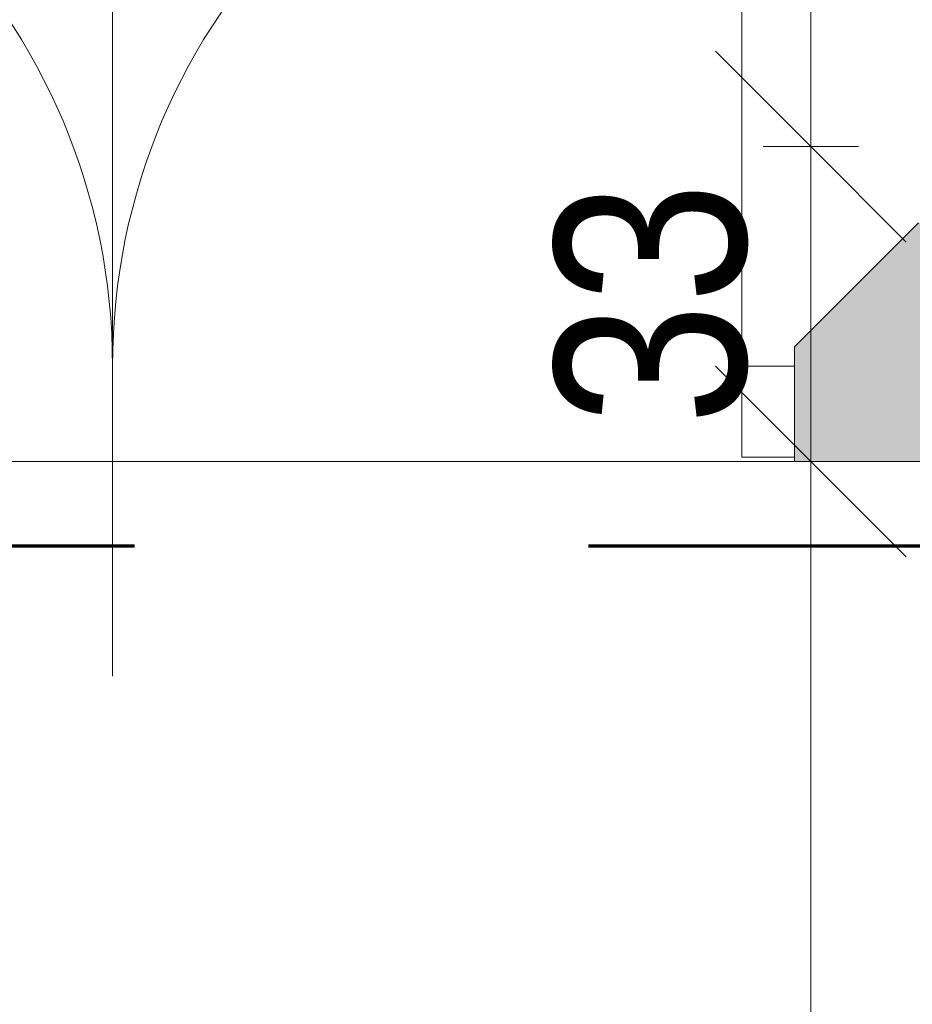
# Model space of a CAD drawing. Header units: centimetres. Extents: x -1737 to 22393, y -8842 to 3838.
# Tile 51 of 65: x 146 to 240, y 1033 to 1137. Entities that reach past the tile are written whole.
import ezdxf

# ---------------------------------------------------------------- set-up
doc = ezdxf.new("R2010")
doc.units = ezdxf.units.CM
doc.linetypes.add('Długa kreska', pattern=[142.875, 95.25, -47.625])
for name, color, linetype, lineweight in [('A-ANNO-DIMS', 211, 'Continuous', 13), ('A-ANNO-DIMS-100', 211, 'Continuous', 13), ('A-DETL', 90, 'Continuous', 9), ('A-DETL-GENF', 92, 'Continuous', 9), ('A-DETL-MEDM', 33, 'Continuous', 13), ('A-DOOR', 31, 'Continuous', 13), ('A-FLOR', 192, 'Continuous', 13), ('A-WALL', 113, 'Continuous', 13), ('A-WALL-PATT', 111, 'Continuous', 13)]:
    doc.layers.add(name, color=color, linetype=linetype, lineweight=lineweight)
doc.styles.add('Arial Narrow_2', font='ARIALN.TTF', dxfattribs={"height": 20})
doc.dimstyles.new('Diagonal_1_100__0__wewnętrzne', dxfattribs={"dimscale": 30.48, "dimtxt": 20.468619, "dimasz": 0.656168, "dimexe": 0.164042, "dimexo": 0.0625, "dimgap": 0.032808, "dimtad": 1, "dimdec": 0, "dimdsep": 46, "dimtxsty": 'Arial Narrow_2', "dimblk1": 'OBLIQUE', "dimblk2": 'OBLIQUE', "dimsah": 1, "dimcen": 0.09, "dimazin": 0, "dimtfac": 1, "dimtdec": 4, "dimtix": 1, "dimtmove": 0, "dimatfit": 3, "dimfxl": 0, "dimtvp": 1, "dimtolj": 1, "dimtzin": 0, "dimarcsym": 0})

# ---------------------------------------------------------------- blocks, each defined once
blk = doc.blocks.new('DRZWI 2S - automatyczna etykieta - Drzwi 71_5_71_5 _winda_-2595142-3_piętro I __3_90 m_ - stan projektowany')
at = {"layer": 'A-DETL-GENF'}
for p, q in [((-71.5, -2.5), (-71.5, -12.05)), ((-66, -2.5), (-71.5, -2.5)), ((-66, -12.05), (-66, -2.5)), ((71.5, -2.5), (66, -2.5)), ((66, -2.5), (66, -12.05)), ((71.5, -12.05), (71.5, -2.5)), ((-71.5, -12.05), (-66, -12.05)), ((66, -12.05), (71.5, -12.05))]:
    blk.add_line(p, q, dxfattribs=at)
at = {"layer": 'A-DETL-MEDM', "lineweight": 9}
for p, q in [((-66, -2.5), (-71.5, -2.5)), ((-71.5, -2.5), (-71.5, -12.05)), ((-66, -12.05), (-66, -2.5)), ((66, -12.05), (66, -2.5)), ((66, -2.5), (71.5, -2.5)), ((71.5, -2.5), (71.5, -12.05)), ((-71.5, -12.05), (-66, -12.05)), ((71.5, -12.05), (66, -12.05))]:
    blk.add_line(p, q, dxfattribs=at)
at = {"layer": 'A-DOOR', "lineweight": 9}
for p, q in [((-66, -2.5), (-66, 63.5)), ((66, -2.5), (66, 63.5)), ((0, 35), (0, -35))]:
    blk.add_line(p, q, dxfattribs=at)
for centre, start, end in [((-66, -2.5), 360, 90), ((66, -2.5), 90, 180)]:
    blk.add_arc(centre, 66, start, end, dxfattribs=at)
blk = doc.blocks.new('DIMBLOCK66-3_piętro I __3_90 m_ - stan projektowany')
at = {"layer": 'A-ANNO-DIMS-100', "transparency": 16777216}
for p, q in [((229.1, 1090.33), (219.1, 1100.33)), ((224.1, 1090.33), (234.1, 1090.33)), ((229.1, 1090.33), (224.1, 1090.33)), ((229.1, 817.33), (229.1, 1090.33)), ((229.1, 1090.33), (239.1, 1080.33)), ((229.1, 817.33), (219.1, 827.33)), ((224.1, 817.33), (234.1, 817.33)), ((229.1, 817.33), (224.1, 817.33)), ((229.1, 817.33), (239.1, 807.33))]:
    blk.add_line(p, q, dxfattribs=at)
at = {"layer": 'A-ANNO-DIMS-100', "color": 0, "transparency": 16777216, "insert": (202.26, 934.82), "char_height": 20, "width": 45.6158, "attachment_point": 1, "rotation": 90, "line_spacing_factor": 0.974696, "style": 'Arial Narrow_2'}
blk.add_mtext('273', dxfattribs=at)
blk = doc.blocks.new('_Oblique')
at = {"color": 0, "linetype": 'ByBlock', "lineweight": -2}
blk.add_line((-0.5, -0.5), (0.5, 0.5), dxfattribs=at)
blk = doc.blocks.new('DIMBLOCK67-3_piętro I __3_90 m_ - stan projektowany')
at = {"layer": 'A-ANNO-DIMS-100', "transparency": 16777216}
for p, q in [((229.1, 1123.33), (219.1, 1133.33)), ((224.1, 1123.33), (234.1, 1123.33)), ((229.1, 1123.33), (224.1, 1123.33)), ((229.1, 1090.33), (229.1, 1123.33)), ((229.1, 1123.33), (239.1, 1113.33)), ((229.1, 1090.33), (219.1, 1100.33)), ((224.1, 1090.33), (234.1, 1090.33)), ((229.1, 1090.33), (224.1, 1090.33)), ((229.1, 1090.33), (239.1, 1080.33))]:
    blk.add_line(p, q, dxfattribs=at)
at = {"layer": 'A-ANNO-DIMS-100', "color": 0, "transparency": 16777216, "insert": (202.26, 1094.15), "char_height": 20, "width": 30.4105, "attachment_point": 1, "rotation": 90, "line_spacing_factor": 0.974696, "style": 'Arial Narrow_2'}
blk.add_mtext('33', dxfattribs=at)
blk = doc.blocks.new('DIMBLOCK192-3_piętro I __3_90 m_ - stan projektowany')
at = {"layer": 'A-ANNO-DIMS-100', "transparency": 16777216}
for p, q in [((229.1, 1348.33), (219.1, 1358.33)), ((224.1, 1348.33), (234.1, 1348.33)), ((229.1, 1348.33), (224.1, 1348.33)), ((229.1, 1123.33), (229.1, 1348.33)), ((229.1, 1348.33), (239.1, 1338.33)), ((229.1, 1123.33), (219.1, 1133.33)), ((224.1, 1123.33), (234.1, 1123.33)), ((229.1, 1123.33), (224.1, 1123.33)), ((229.1, 1123.33), (239.1, 1113.33))]:
    blk.add_line(p, q, dxfattribs=at)
at = {"layer": 'A-ANNO-DIMS-100', "color": 0, "transparency": 16777216, "insert": (202.26, 1216.82), "char_height": 20, "width": 45.6158, "attachment_point": 1, "rotation": 90, "line_spacing_factor": 0.974696, "style": 'Arial Narrow_2'}
blk.add_mtext('225', dxfattribs=at)

msp = doc.modelspace()

# ---------------------------------------------------------------- hatches: boundary and pattern name
at = {"layer": 'A-WALL-PATT'}
h = msp.add_hatch(color=9, dxfattribs=at)
h.paths.add_polyline_path([(227.38, 1090.33), (277.38, 1090.33), (277.38, 1115.33), (240.38, 1115.33), (227.38, 1102.33), (227.38, 1090.78)], flags=0)
h.paths.add_polyline_path([(54.38, 1090.33), (84.38, 1090.33), (84.38, 1102.33), (71.38, 1115.33), (54.38, 1115.33)], flags=0)

# ---------------------------------------------------------------- linework, layer by layer
at = {"layer": 'A-DETL', "linetype": 'Długa kreska', "lineweight": 70}
msp.add_line((62.93, 1081.49), (268.93, 1081.49), dxfattribs=at)
at = {"layer": 'A-FLOR', "lineweight": 9}
msp.add_line((84.38, 1090.33), (227.38, 1090.33), dxfattribs=at)
at = {"layer": 'A-WALL', "lineweight": 9}
for p, q in [((240.38, 1115.33), (227.38, 1102.33)), ((227.38, 1102.33), (227.38, 1100.33)), ((227.38, 1090.78), (227.38, 1090.33)), ((227.38, 1090.33), (277.38, 1090.33))]:
    msp.add_line(p, q, dxfattribs=at)

# ---------------------------------------------------------------- block references
at = {"layer": 'A-DOOR', "lineweight": 9}
msp.add_blockref('DRZWI 2S - automatyczna etykieta - Drzwi 71_5_71_5 _winda_-2595142-3_piętro I __3_90 m_ - stan projektowany', (155.88, 1102.83), dxfattribs=at)

# ---------------------------------------------------------------- dimensions: what is measured, and where the dimension line sits
at = {"layer": 'A-ANNO-DIMS'}
for base, p1, p2, override, picture, middle in [((229.1, 1348.33), (224.1, 1123.33), (224.1, 1348.33), {"dimpost": '<>', "dimfxl": 225}, 'DIMBLOCK192-3_piętro I __3_90 m_ - stan projektowany', (217.89, 1235.83)), ((229.1, 1123.33), (224.1, 1090.33), (224.1, 1123.33), {"dimpost": '<>', "dimfxl": 33}, 'DIMBLOCK67-3_piętro I __3_90 m_ - stan projektowany', (217.89, 1106.83)), ((229.1, 1090.33), (224.1, 817.33), (224.1, 1090.33), {"dimpost": '<>', "dimfxl": 273}, 'DIMBLOCK66-3_piętro I __3_90 m_ - stan projektowany', (217.89, 953.83))]:
    dim = msp.add_linear_dim(base=base, p1=p1, p2=p2, angle=90, dimstyle='Diagonal_1_100__0__wewnętrzne', override=override, dxfattribs=at)
    dim.commit()
    dim.dimension.update_dxf_attribs({"geometry": picture, "text_midpoint": middle})

doc.saveas('drawing.dxf')
